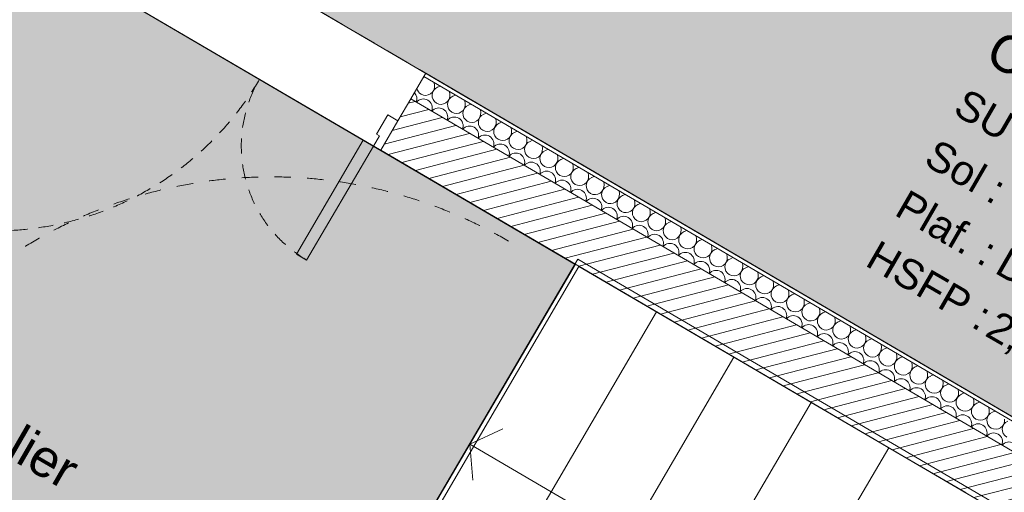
# Model space of a CAD drawing. Header units: millimetres. Extents: x -95266 to 45774, y -33242 to 22435.
# Tile 37 of 88: x -75864 to -72556, y 10349 to 11937. Entities that reach past the tile are written whole.
import ezdxf
from ezdxf.enums import TextEntityAlignment as Align

# ---------------------------------------------------------------- set-up
doc = ezdxf.new("R2010")
doc.units = ezdxf.units.MM
doc.header["$MEASUREMENT"] = 0
for name, pattern in [('! FIN Pointille', [87.5, 50, -37.5]), ('Dotted', [6350, 0, -6350]), ('Tirets moyens', [110, 55, -55]), ('Tirets petits', [125, 75, -50])]:
    doc.linetypes.add(name, pattern=pattern)
for name, color, linetype in [('01-STR_Dalles.ARCHI', 7, 'Continuous'), ('01-STR_Escaliers et ascenseurs.ARCHI', 7, 'Continuous'), ('01-STR_Murs.ARCHI', 7, 'Continuous'), ('03-SURFACE _ Utile.ARCHI', 7, 'Continuous'), ('04-SOE_Cloisons .ARCHI', 7, 'Continuous'), ('04-SOE_Faux Plafond.ARCHI', 7, 'Continuous'), ('04-SOE_Revetement de sol.ARCHI', 7, 'Continuous'), ('05-INF _ DESSIN PMR', 7, 'Continuous'), ('06-REP _ DESSIN.ARCHI', 7, 'Continuous'), ('Marques de Zone Archicad', 7, 'Continuous'), ('Portes Archicad', 7, 'Continuous')]:
    doc.layers.add(name, color=color, linetype=linetype)
doc.styles.add('STYLE_GENERE_1', font='arial.ttf')
doc.styles.add('STYLE_GENERE_2', font='arial.ttf')

# ---------------------------------------------------------------- blocks, each defined once
blk = doc.blocks.new('Dalle_1_2', base_point=(-76490.4, 21808.4))
at = {"layer": '01-STR_Dalles.ARCHI', "color": 7, "linetype": 'Continuous', "lineweight": 5, "flags": 128}
blk.add_lwpolyline([(-72712.9, 6653.1), (-75814.8, 8472.9), (-74905.9, 10024), (-74706.1, 9906.9), (-73988.4, 11131.8), (-71085.4, 9430.8)], close=True, dxfattribs=at)
blk = doc.blocks.new('Circulation__11_2', base_point=(-72378, 11261.3))
at = {"layer": '03-SURFACE _ Utile.ARCHI', "linetype": 'Continuous', "lineweight": 0, "true_color": 0xe4e4e4}
blk.add_hatch(color=254, dxfattribs=at).paths.add_polyline_path([(-78078.4, 12133.6), (-81152.2, 6887.8), (-79930.6, 6181.3), (-76120.1, 12706.6), (-67239.9, 7503.2), (-65726, 10087.1), (-67390.3, 11047.9), (-68028.3, 9958.7), (-70933.1, 11661), (-70995.5, 11554.5), (-73491.7, 13020.4), (-73544.8, 12929.9), (-73717.3, 13031), (-73616.2, 13203.5), (-74918.5, 13966.6), (-75039.2, 14037.4), (-74924.3, 14233.5), (-74924.9, 14233.8), (-75140.9, 13865.1), (-75399.8, 14016.8), (-76572.4, 14703.9)])
at = {"layer": 'Marques de Zone Archicad', "color": 7, "lineweight": 5, "char_height": 100, "attachment_point": 1, "rotation": 329.9997, "style": 'STYLE_GENERE_1'}
for s, insert in [('\\A1;{\\pql;\\pt0,3300;\\fArial|b0|i0|c0|p0;\\W1.000000;32,36\\fArial|b0|i0|c0|p0;\\W1.000000;\\A1{\\H.66x;\\S^  ;}\\fArial|b0|i0|c0|p0;\\W1.000000; m\\fArial|b0|i0|c0|p0;\\W1.000000;\\A1{\\H.66x;\\S2^  ;}}', (-72431.5, 11559.1)), ('\\A1;{\\pql;\\pt0,3300;\\fArial|b0|i0|c0|p0;\\W1.000000;2,45\\fArial|b0|i0|c0|p0;\\W1.000000;\\A1{\\H.66x;\\S^  ;}\\fArial|b0|i0|c0|p0;\\W1.000000; m\\fArial|b0|i0|c0|p0;\\W1.000000;\\A1{\\H.66x;\\S^  ;}}', (-72575.8, 10963.6))]:
    blk.add_mtext(s, dxfattribs=dict(at, insert=insert))
at = {"layer": 'Marques de Zone Archicad', "color": 7, "lineweight": 5}
for tag, height, style, p in [('ROOM_NAME', 125, 'STYLE_GENERE_2', (-72565.4, 11908.1)), ('measuredAreaCode', 100, 'STYLE_GENERE_1', (-72683.3, 11709.6)), ('DUMMY_862', 100, 'STYLE_GENERE_1', (-72781.5, 11539.5)), ('DUMMY_861', 125, 'STYLE_GENERE_2', (-71790.1, 11489)), ('DUMMY_864', 100, 'STYLE_GENERE_1', (-72879.7, 11369.4)), ('DUMMY_863', 100, 'STYLE_GENERE_1', (-72510.9, 11383.3)), ('titleZoneLevel', 100, 'STYLE_GENERE_1', (-72977.9, 11199.3)), ('DUMMY_865', 100, 'STYLE_GENERE_1', (-72543.1, 11175))]:
    blk.add_attdef(tag, text='', height=height, rotation=329.9997, dxfattribs=dict(at, style=style)).set_placement(p, align=Align.TOP_LEFT)
blk = doc.blocks.new('Palier_VEFA_13_2', base_point=(-75703.3, 10294.4))
at = {"layer": '03-SURFACE _ Utile.ARCHI', "linetype": 'Continuous', "lineweight": 0, "true_color": 0xe4e4e4}
blk.add_hatch(color=254, dxfattribs=at).paths.add_polyline_path([(-76013, 12296.1), (-77630.8, 9534.8), (-75815.8, 8471.2), (-74905.9, 10024), (-74705.3, 9906.4), (-73997.1, 11114.9)])
at = {"layer": 'Marques de Zone Archicad', "color": 7, "lineweight": 5}
for tag, height, style, p in [('ROOM_NAME', 125, 'STYLE_GENERE_2', (-76038.1, 10685.9)), ('measuredAreaCode', 100, 'STYLE_GENERE_1', (-76156, 10487.5)), ('DUMMY_861', 125, 'STYLE_GENERE_2', (-75633.7, 10481))]:
    blk.add_attdef(tag, text='', height=height, rotation=329.9997, dxfattribs=dict(at, style=style)).set_placement(p, align=Align.TOP_LEFT)
blk = doc.blocks.new('Dalle_9_2', base_point=(-80174.3, 8556.8))
at = {"layer": '04-SOE_Faux Plafond.ARCHI', "linetype": 'Continuous', "lineweight": 5, "true_color": 0xb3b3b3}
h = blk.add_hatch(dxfattribs=at)
h.set_pattern_fill('Tirets_0002', color=253, style=0, pattern_type=2)
h.set_pattern_definition([(20, (0, 0), (-102.606, 281.9078), [225, -75]), (20, (89.65, 192.26), (-102.606, 281.9078), [225, -75])])
h.paths.add_polyline_path([(-80174.3, 8556.8), (-78961.8, 7856.7), (-78041.3, 9427.6), (-76120.1, 12706.6), (-67148.3, 7449.6), (-54710.6, 161.8), (-54675.1, 222.4), (-54294.7, -0.4), (-56095.7, -3074), (-54919.3, -3763.4), (-51054.4, -6028), (-51058.3, -6034.7), (-49263.9, -7086.6), (-49263.8, -7086.5), (-49177.6, -7137.1), (-49177.6, -7137.2), (-47429.4, -8162), (-47429.1, -8161.6), (-47170.3, -8313.3), (-47170.6, -8313.7), (-44805.8, -9700), (-44323.5, -8877.2), (-41385.8, -10570.8), (-40607.3, -9262), (-41020.3, -9020.1), (-41192.9, -8919), (-41098.6, -8755.3), (-42520.7, -7921.3), (-42616.5, -8084.8), (-42789.1, -7983.7), (-42521.7, -7527.4), (-51468.9, -2284.8), (-53365.3, -1173.6), (-52257, 717.9), (-66285.8, 8937.8), (-66375, 8983.4), (-70933.1, 11661), (-70995.5, 11554.5), (-73491.7, 13020.4), (-73544.8, 12929.9), (-73717.3, 13031), (-73616.2, 13203.5), (-74918.5, 13966.6), (-75039.2, 14037.4), (-75140.9, 13865.1), (-75399.8, 14016.8), (-76572.4, 14703.9)])
at = {"layer": '04-SOE_Faux Plafond.ARCHI', "color": 252, "linetype": 'Tirets petits', "lineweight": 5, "flags": 128}
blk.add_lwpolyline([(-80174.3, 8556.8), (-78961.8, 7856.7), (-78041.3, 9427.6), (-76120.1, 12706.6), (-67148.3, 7449.6), (-54710.6, 161.8), (-54675.1, 222.4), (-54294.7, -0.4), (-56095.7, -3074), (-54919.3, -3763.4), (-51054.4, -6028), (-51058.3, -6034.7), (-49263.9, -7086.6), (-49263.8, -7086.5), (-49177.6, -7137.1), (-49177.6, -7137.2), (-47429.4, -8162), (-47429.1, -8161.6), (-47170.3, -8313.3), (-47170.6, -8313.7), (-44805.8, -9700), (-44323.5, -8877.2), (-41385.8, -10570.8), (-40607.3, -9262), (-41020.3, -9020.1), (-41192.9, -8919), (-41098.6, -8755.3), (-42520.7, -7921.3), (-42616.5, -8084.8), (-42789.1, -7983.7), (-42521.7, -7527.4), (-51468.9, -2284.8), (-53365.3, -1173.6), (-52257, 717.9), (-66285.8, 8937.8), (-66375, 8983.4), (-70933.1, 11661), (-70995.5, 11554.5), (-73491.7, 13020.4), (-73544.8, 12929.9), (-73717.3, 13031), (-73616.2, 13203.5), (-74918.5, 13966.6), (-75039.2, 14037.4), (-75140.9, 13865.1), (-75399.8, 14016.8), (-76572.4, 14703.9)], close=True, dxfattribs=at)
blk = doc.blocks.new('Dalle_14_2', base_point=(-76013, 12296.1))
at = {"layer": '04-SOE_Revetement de sol.ARCHI', "color": 7, "linetype": 'Continuous', "lineweight": 5, "flags": 128}
blk.add_lwpolyline([(-76013, 12296.1), (-77630.8, 9534.8), (-75815.8, 8471.2), (-74905.9, 10024), (-74705.3, 9906.4), (-73998.4, 11114.8)], close=True, dxfattribs=at)
blk = doc.blocks.new('Dalle_18_2', base_point=(-76572.4, 14703.9))
at = {"layer": '04-SOE_Revetement de sol.ARCHI', "color": 7, "linetype": 'Continuous', "lineweight": 5, "flags": 128}
blk.add_lwpolyline([(-58015.2, 4179.4), (-62969.6, 7081.5), (-62958, 7101.4), (-66320.8, 9071.9), (-65726, 10087.1), (-67390.2, 11047.9), (-68028.2, 9958.9), (-70933.1, 11661), (-70995.5, 11554.5), (-73491.8, 13020.3), (-73544.8, 12929.9), (-73717.3, 13031), (-73616.5, 13203), (-75040.7, 14038.2), (-75140.9, 13865.1), (-75382.5, 14006.7), (-76572.4, 14703.9), (-81152.7, 6886.9), (-74463.5, 3024.9), (-73493.5, 4680.4), (-78961.8, 7856.7), (-76120.1, 12706.6), (-67148.3, 7449.6), (-54330.3, -61.1)], dxfattribs=at)
blk = doc.blocks.new('Escalier_1_2')
at = {"layer": '01-STR_Escaliers et ascenseurs.ARCHI', "color": 7, "linetype": 'Continuous', "lineweight": 5}
for p, q in [((-73985.1, 11107.1), (-74692, 9898.6)), ((-71273.4, 9520.9), (-73985.1, 11107.1)), ((-73725, 10954.9), (-73985.1, 11107.1)), ((-74431.9, 9746.5), (-73725, 10954.9)), ((-74431.9, 9746.5), (-73725, 10954.9)), ((-73464.9, 10802.8), (-73725, 10954.9)), ((-74171.8, 9594.4), (-73464.9, 10802.8)), ((-74171.8, 9594.4), (-73464.9, 10802.8)), ((-73204.8, 10650.7), (-73464.9, 10802.8)), ((-73911.7, 9442.2), (-73204.8, 10650.7)), ((-73911.7, 9442.2), (-73204.8, 10650.7)), ((-72944.7, 10498.5), (-73204.8, 10650.7)), ((-74240.9, 10561.6), (-74351.8, 10510.6)), ((-74078.4, 10350.7), (-74351.8, 10510.6)), ((-74351.8, 10510.6), (-74341.9, 10389)), ((-73651.6, 9290.1), (-72944.7, 10498.5)), ((-73651.6, 9290.1), (-72944.7, 10498.5)), ((-72684.7, 10346.4), (-72944.7, 10498.5)), ((-72828.5, 9619.5), (-74078.4, 10350.7))]:
    blk.add_line(p, q, dxfattribs=at)
blk = doc.blocks.new('*X206')
at = {"layer": '01-STR_Murs.ARCHI', "color": 7, "linetype": 'Continuous', "lineweight": 5}
for p, q in [((-74503.2, 11744.1), (-74508.4, 11741.9)), ((-74471.6, 11725.6), (-74470.5, 11716.2)), ((-74451.4, 11713.8), (-74460.1, 11710.1)), ((-74419.8, 11695.2), (-74418.7, 11685.8)), ((-74399.7, 11683.4), (-74408.4, 11679.8)), ((-74368, 11664.9), (-74367, 11655.5)), ((-74347.9, 11653.1), (-74356.6, 11649.4)), ((-74316.3, 11634.6), (-74315.2, 11625.2)), ((-74296.1, 11622.8), (-74304.8, 11619.1)), ((-74264.5, 11604.2), (-74263.4, 11594.8)), ((-74244.4, 11592.4), (-74253.1, 11588.8)), ((-74212.7, 11573.9), (-74211.6, 11564.5)), ((-74192.6, 11562.1), (-74201.3, 11558.4)), ((-74161, 11543.6), (-74159.9, 11534.2)), ((-74140.8, 11531.8), (-74149.5, 11528.1)), ((-74109.2, 11513.2), (-74108.1, 11503.9)), ((-74089.1, 11501.4), (-74097.8, 11497.8)), ((-74057.4, 11482.9), (-74056.3, 11473.5)), ((-74037.3, 11471.1), (-74046, 11467.5)), ((-74005.6, 11452.6), (-74004.6, 11443.2)), ((-73985.5, 11440.8), (-73994.2, 11437.1)), ((-73953.9, 11422.2), (-73952.8, 11412.9)), ((-73933.8, 11410.4), (-73942.5, 11406.8)), ((-73902.1, 11391.9), (-73901, 11382.5)), ((-73882, 11380.1), (-73890.7, 11376.5)), ((-73850.3, 11361.6), (-73849.3, 11352.2)), ((-73830.2, 11349.8), (-73838.9, 11346.1)), ((-73798.6, 11331.2), (-73797.5, 11321.9)), ((-73778.5, 11319.4), (-73787.2, 11315.8)), ((-73746.8, 11300.9), (-73745.7, 11291.5)), ((-73726.7, 11289.1), (-73735.4, 11285.5)), ((-73695, 11270.6), (-73694, 11261.2)), ((-73674.9, 11258.8), (-73683.6, 11255.1)), ((-73643.3, 11240.2), (-73642.2, 11230.9)), ((-73623.1, 11228.4), (-73631.9, 11224.8)), ((-73591.5, 11209.9), (-73590.4, 11200.5)), ((-73571.4, 11198.1), (-73580.1, 11194.5)), ((-73539.7, 11179.6), (-73538.7, 11170.2)), ((-73519.6, 11167.8), (-73528.3, 11164.1)), ((-73488, 11149.2), (-73486.9, 11139.9)), ((-73467.8, 11137.4), (-73476.5, 11133.8)), ((-73436.2, 11118.9), (-73435.1, 11109.5)), ((-73416.1, 11107.1), (-73424.8, 11103.5)), ((-73384.4, 11088.6), (-73383.4, 11079.2)), ((-73364.3, 11076.8), (-73373, 11073.1)), ((-73332.7, 11058.2), (-73331.6, 11048.9)), ((-73312.5, 11046.4), (-73321.2, 11042.8)), ((-73280.9, 11027.9), (-73279.8, 11018.5)), ((-73260.8, 11016.1), (-73269.5, 11012.5)), ((-73229.1, 10997.6), (-73228.1, 10988.2)), ((-73209, 10985.8), (-73217.7, 10982.1)), ((-73177.4, 10967.2), (-73176.3, 10957.9)), ((-73157.2, 10955.4), (-73165.9, 10951.8)), ((-73125.6, 10936.9), (-73124.5, 10927.5)), ((-73105.5, 10925.1), (-73114.2, 10921.5)), ((-73073.8, 10906.6), (-73072.8, 10897.2)), ((-73053.7, 10894.8), (-73062.4, 10891.1)), ((-73022.1, 10876.2), (-73021, 10866.9)), ((-73001.9, 10864.4), (-73010.6, 10860.8)), ((-72970.3, 10845.9), (-72969.2, 10836.5)), ((-72950.2, 10834.1), (-72958.9, 10830.5)), ((-72918.5, 10815.6), (-72917.5, 10806.2)), ((-72898.4, 10803.8), (-72907.1, 10800.1)), ((-72866.8, 10785.2), (-72865.7, 10775.9)), ((-72846.6, 10773.4), (-72855.3, 10769.8)), ((-72815, 10754.9), (-72813.9, 10745.5)), ((-72794.9, 10743.1), (-72803.6, 10739.5)), ((-72763.2, 10724.6), (-72762.2, 10715.2)), ((-72743.1, 10712.8), (-72751.8, 10709.1)), ((-72711.5, 10694.2), (-72710.4, 10684.9)), ((-72691.3, 10682.4), (-72700, 10678.8)), ((-72659.7, 10663.9), (-72658.6, 10654.5)), ((-72639.6, 10652.1), (-72648.3, 10648.5)), ((-72607.9, 10633.6), (-72606.8, 10624.2)), ((-72587.8, 10621.8), (-72596.5, 10618.1))]:
    blk.add_line(p, q, dxfattribs=at)
for centre, start, end in [((-74500.3, 11712.8), 239.632, 6.5019), ((-74448.5, 11682.5), 112.7621, 239.632), ((-74559.5, 11671), 338.3526, 43.5901), ((-74500.3, 11712.8), 193.2746, 239.632), ((-74448.5, 11682.5), 239.632, 6.5019), ((-74396.8, 11652.1), 112.7621, 239.632), ((-74507.8, 11640.7), 338.3526, 140.9114), ((-74396.8, 11652.1), 239.632, 6.5019), ((-74345, 11621.8), 112.7621, 239.632), ((-74456, 11610.3), 338.3526, 140.9114), ((-74404.2, 11580), 338.3527, 140.9114), ((-74345, 11621.8), 239.632, 6.5019), ((-74293.2, 11591.5), 112.7621, 239.632), ((-74352.5, 11549.7), 338.3527, 140.9114), ((-74293.2, 11591.5), 239.632, 6.5019), ((-74241.5, 11561.1), 112.7621, 239.632), ((-74300.7, 11519.3), 338.3527, 140.9114), ((-74241.5, 11561.1), 239.632, 6.5019), ((-74189.7, 11530.8), 112.7621, 239.632), ((-74248.9, 11489), 338.3527, 140.9114), ((-74189.7, 11530.8), 239.632, 6.5019), ((-74137.9, 11500.5), 112.7621, 239.632), ((-74197.2, 11458.7), 338.3527, 140.9114), ((-74137.9, 11500.5), 239.632, 6.5019), ((-74086.2, 11470.1), 112.7621, 239.632), ((-74145.4, 11428.3), 338.3527, 140.9114), ((-74086.2, 11470.1), 239.632, 6.5019), ((-74034.4, 11439.8), 112.7621, 239.632), ((-74093.6, 11398), 338.3527, 140.9114), ((-74034.4, 11439.8), 239.632, 6.5019), ((-73982.6, 11409.5), 112.7621, 239.632), ((-73982.6, 11409.5), 239.632, 6.5019), ((-74041.9, 11367.7), 338.3527, 140.9114), ((-73930.8, 11379.1), 112.7621, 239.632), ((-73930.8, 11379.1), 239.632, 6.5019), ((-73990.1, 11337.3), 338.3527, 140.9114), ((-73879.1, 11348.8), 112.7621, 239.632), ((-73879.1, 11348.8), 239.632, 6.5019), ((-73827.3, 11318.5), 112.7621, 239.632), ((-73938.3, 11307), 338.3527, 140.9114), ((-73827.3, 11318.5), 239.632, 6.5019), ((-73775.5, 11288.1), 112.7621, 239.632), ((-73886.6, 11276.7), 338.3527, 140.9114), ((-73775.5, 11288.1), 239.632, 6.5019), ((-73723.8, 11257.8), 112.7621, 239.632), ((-73834.8, 11246.3), 338.3527, 140.9114), ((-73783, 11216), 338.3527, 140.9114), ((-73723.8, 11257.8), 239.632, 6.5019), ((-73672, 11227.5), 112.7621, 239.632), ((-73731.3, 11185.7), 338.3527, 140.9114), ((-73672, 11227.5), 239.632, 6.5019), ((-73620.2, 11197.1), 112.7621, 239.632), ((-73679.5, 11155.3), 338.3527, 140.9114), ((-73620.2, 11197.1), 239.632, 6.5019), ((-73568.5, 11166.8), 112.7621, 239.632), ((-73627.7, 11125), 338.3527, 140.9114), ((-73568.5, 11166.8), 239.632, 6.5019), ((-73516.7, 11136.5), 112.7621, 239.632), ((-73576, 11094.7), 338.3527, 140.9114), ((-73516.7, 11136.5), 239.632, 6.5019), ((-73464.9, 11106.1), 112.7621, 239.632), ((-73524.2, 11064.3), 338.3527, 140.9114), ((-73464.9, 11106.1), 239.632, 6.5019), ((-73413.2, 11075.8), 112.7621, 239.632), ((-73472.4, 11034), 338.3527, 140.9114), ((-73413.2, 11075.8), 239.632, 6.5019), ((-73361.4, 11045.5), 112.7621, 239.632), ((-73361.4, 11045.5), 239.632, 6.5019), ((-73420.7, 11003.7), 338.3527, 140.9114), ((-73309.6, 11015.1), 112.7621, 239.632), ((-73309.6, 11015.1), 239.632, 6.5019), ((-73368.9, 10973.3), 338.3527, 140.9114), ((-73257.9, 10984.8), 112.7621, 239.632), ((-73257.9, 10984.8), 239.632, 6.5019), ((-73206.1, 10954.5), 112.7621, 239.632), ((-73317.1, 10943), 338.3527, 140.9114), ((-73206.1, 10954.5), 239.632, 6.5019), ((-73154.3, 10924.1), 112.7621, 239.632), ((-73265.4, 10912.7), 338.3527, 140.9114), ((-73154.3, 10924.1), 239.632, 6.5019), ((-73102.6, 10893.8), 112.7621, 239.632), ((-73213.6, 10882.3), 338.3527, 140.9114), ((-73161.8, 10852), 338.3527, 140.9114), ((-73102.6, 10893.8), 239.632, 6.5019), ((-73050.8, 10863.5), 112.7621, 239.632), ((-73110, 10821.7), 338.3527, 140.9114), ((-73050.8, 10863.5), 239.632, 6.5019), ((-72999, 10833.1), 112.7621, 239.632), ((-73058.3, 10791.3), 338.3527, 140.9114), ((-72999, 10833.1), 239.632, 6.5019), ((-72947.3, 10802.8), 112.7621, 239.632), ((-73006.5, 10761), 338.3527, 140.9114), ((-72947.3, 10802.8), 239.632, 6.5019), ((-72895.5, 10772.5), 112.7621, 239.632), ((-72954.7, 10730.7), 338.3527, 140.9114), ((-72895.5, 10772.5), 239.632, 6.5019), ((-72843.7, 10742.1), 112.7621, 239.632), ((-72903, 10700.3), 338.3527, 140.9114), ((-72843.7, 10742.1), 239.632, 6.5019), ((-72792, 10711.8), 112.7621, 239.632), ((-72851.2, 10670), 338.3527, 140.9114), ((-72792, 10711.8), 239.632, 6.5019), ((-72740.2, 10681.5), 112.7621, 239.632), ((-72740.2, 10681.5), 239.632, 6.5019), ((-72799.4, 10639.7), 338.3527, 140.9114), ((-72688.4, 10651.1), 112.7621, 239.632), ((-72688.4, 10651.1), 239.632, 6.5019), ((-72747.7, 10609.3), 338.3527, 140.9114), ((-72636.7, 10620.8), 112.7621, 239.632), ((-72636.7, 10620.8), 239.632, 6.5019), ((-72584.9, 10590.5), 112.7621, 239.632), ((-72695.9, 10579), 338.3527, 140.9114), ((-72584.9, 10590.5), 239.632, 6.5019), ((-72533.1, 10560.1), 112.7621, 239.632), ((-72644.1, 10548.7), 338.3527, 140.9114), ((-72592.4, 10518.3), 338.3527, 140.9114), ((-72540.6, 10488), 338.3527, 140.9114)]:
    blk.add_arc(centre, 30, start, end, dxfattribs=at)
blk = doc.blocks.new('Porte double asymétrique 27_3')
at = {"layer": 'Portes Archicad', "color": 7, "linetype": 'Continuous', "lineweight": 5}
for p, q in [((-737.2, 1030.4), (-737.2, 0)), ((-697.2, 1030.4), (-737.2, 1030.4)), ((-697.2, 0), (-697.2, 1030.4)), ((697.2, 0), (697.2, 444)), ((697.2, 444), (737.2, 444)), ((737.2, 444), (737.2, 0)), ((-737.2, 0), (-765.2, 0)), ((-765.2, 0), (-765.2, -115)), ((-765.2, -115), (-765.2, 0)), ((-765.2, -115), (-765.2, 0)), ((-737.2, -40), (-737.2, 0)), ((-737.2, 0), (-697.2, 0)), ((737.2, 0), (697.2, 0)), ((765.2, 0), (737.2, 0)), ((737.2, 0), (737.2, -40)), ((765.2, -115), (765.2, 0)), ((765.2, -115), (765.2, 0)), ((765.2, -115), (765.2, 0)), ((-725.2, -40), (-737.2, -40)), ((-725.2, -115), (-725.2, -40)), ((737.2, -40), (725.2, -40)), ((725.2, -40), (725.2, -115)), ((-765.2, -115), (-725.2, -115)), ((-765.2, -200), (-765.2, -115)), ((725.2, -115), (765.2, -115)), ((765.2, -200), (765.2, -115)), ((-765.2, -287), (-765.2, -200)), ((765.2, -287), (765.2, -200)), ((-765.2, -300), (-765.2, -287)), ((765.2, -300), (765.2, -287))]:
    blk.add_line(p, q, dxfattribs=at)
at = {"layer": 'Portes Archicad', "color": 8, "linetype": '! FIN Pointille', "lineweight": 5}
for centre, radius, start, end in [((-737.2, 0), 1030.4, 0, 90), ((737.2, 0), 444, 90, 180)]:
    blk.add_arc(centre, radius, start, end, dxfattribs=at)
blk = doc.blocks.new('Mur_42_2', base_point=(-67558.8, 7342.4))
at = {"layer": '01-STR_Murs.ARCHI', "linetype": 'Continuous', "lineweight": 0, "true_color": 0x000000}
h = blk.add_hatch(dxfattribs=at)
h.set_pattern_fill('Hachure_simple_0002', color=18, style=0, pattern_type=2)
h.set_pattern_definition([(194.63202, (0, 0), (-9.47288, 36.283806), [])])
h.paths.add_polyline_path([(-74651.2, 11498.2), (-70273.1, 8932.9), (-70172, 9105.4), (-74550.1, 11670.7)])
at = {"layer": '01-STR_Murs.ARCHI', "color": 7, "linetype": 'Continuous', "lineweight": 5}
for p, q in [((-74506.1, 11745.8), (-74550.1, 11670.7)), ((-74499.5, 11757), (-74506.1, 11745.8)), ((-70128, 9180.5), (-74506.1, 11745.8)), ((-74550.1, 11670.7), (-74593.1, 11597.4)), ((-70172, 9105.4), (-74550.1, 11670.7)), ((-74593.1, 11597.4), (-74651.2, 11498.2))]:
    blk.add_line(p, q, dxfattribs=at)
at = {"layer": '01-STR_Murs.ARCHI', "color": 7, "linetype": 'Continuous', "lineweight": 5, "flags": 128}
for points in [[(-70121.4, 9191.7), (-74499.5, 11757)], [(-74651.2, 11498.2), (-70273.1, 8932.9)]]:
    blk.add_lwpolyline(points, dxfattribs=at)
at = {"layer": '01-STR_Murs.ARCHI', "color": 7, "lineweight": 5}
blk.add_blockref('*X206', (0, 0), dxfattribs=at)
at = {"layer": 'Portes Archicad', "color": 7, "linetype": 'Continuous', "lineweight": 5, "xscale": -0.9999999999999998, "zscale": 1000, "rotation": 149.6320204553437}
blk.add_blockref('Porte double asymétrique 27_3', (-75311.4, 11885), dxfattribs=at)
blk = doc.blocks.new('Porte 27_7')
at = {"layer": 'Portes Archicad', "color": 7, "linetype": 'Continuous', "lineweight": 5}
for p, q in [((-89.2, 179.6), (-60.9, 207.9)), ((-60.9, 207.9), (147, 0)), ((118.7, -28.3), (-89.2, 179.6)), ((-147, 0), (-175, 0)), ((-175, 0), (-175, -50)), ((-175, 0), (-175, -10)), ((-175, 0), (-175, -10)), ((-147, -40), (-147, 0)), ((147, 0), (118.7, -28.3)), ((175, 0), (147, 0)), ((147, 0), (147, -40)), ((175, -50), (175, 0)), ((175, 0), (175, -10)), ((175, 0), (175, -10)), ((-175, -10), (-175, -40)), ((-175, -10), (-175, -40)), ((175, -10), (175, -40)), ((175, -10), (175, -40)), ((-175, -40), (-175, -50)), ((-175, -40), (-175, -50)), ((-175, -50), (-135, -50)), ((-135, -40), (-147, -40)), ((-135, -50), (-135, -40)), ((147, -40), (135, -40)), ((135, -40), (135, -50)), ((135, -50), (175, -50)), ((175, -40), (175, -50)), ((175, -40), (175, -50))]:
    blk.add_line(p, q, dxfattribs=at)
at = {"layer": 'Portes Archicad', "color": 8, "linetype": '! FIN Pointille', "lineweight": 5}
blk.add_arc((147, 0), 294, 135, 180, dxfattribs=at)
blk = doc.blocks.new('Porte 27_8')
at = {"layer": 'Portes Archicad', "color": 7, "linetype": 'Continuous', "lineweight": 5}
for p, q in [((-151.3, 391.7), (-123, 420)), ((-123, 420), (297, 0)), ((268.7, -28.3), (-151.3, 391.7)), ((-297, 0), (-325, 0)), ((-325, 0), (-325, -50)), ((-325, 0), (-325, -10)), ((-325, 0), (-325, -10)), ((-297, -40), (-297, 0)), ((297, 0), (268.7, -28.3)), ((325, 0), (297, 0)), ((297, 0), (297, -40)), ((325, -50), (325, 0)), ((325, 0), (325, -10)), ((325, 0), (325, -10)), ((-325, -10), (-325, -40)), ((-325, -10), (-325, -40)), ((325, -10), (325, -40)), ((325, -10), (325, -40)), ((-325, -40), (-325, -50)), ((-325, -40), (-325, -50)), ((-325, -50), (-285, -50)), ((-285, -40), (-297, -40)), ((-285, -50), (-285, -40)), ((297, -40), (285, -40)), ((285, -40), (285, -50)), ((285, -50), (325, -50)), ((325, -40), (325, -50)), ((325, -40), (325, -50))]:
    blk.add_line(p, q, dxfattribs=at)
at = {"layer": 'Portes Archicad', "color": 8, "linetype": '! FIN Pointille', "lineweight": 5}
blk.add_arc((297, 0), 594, 135, 180, dxfattribs=at)
blk = doc.blocks.new('Mur_74_2', base_point=(-73491.7, 13020.4))
at = {"layer": '04-SOE_Cloisons .ARCHI', "linetype": 'Continuous', "lineweight": 0, "true_color": 0xffffff}
for points in [[(-73486.6, 13029.1), (-73466.1, 13017), (-73450.9, 13042.9), (-73471.4, 13055)], [(-73149.1, 12865.7), (-73164.3, 12839.8), (-73073.9, 12786.7), (-73058.7, 12812.6)], [(-72772.1, 12609.4), (-72670.7, 12549.9), (-72655.5, 12575.8), (-72756.9, 12635.3)], [(-72110.2, 12220.7), (-72016.1, 12165.4), (-72000.9, 12191.3), (-72095, 12246.6)], [(-71699.1, 12014.1), (-71714.3, 11988.2), (-71619.7, 11932.7), (-71604.6, 11958.6)], [(-71059.3, 11603.5), (-71024.9, 11583.4), (-71009.8, 11609.2), (-71009.8, 11609.3), (-71044.1, 11629.4)], [(-71024.9, 11583.4), (-70999.1, 11568.2), (-71009.8, 11609.2)], [(-71009.8, 11609.3), (-70999.1, 11568.2), (-70983.9, 11594.1)]]:
    blk.add_hatch(color=7, dxfattribs=at).paths.add_polyline_path(points)
at = {"layer": '04-SOE_Cloisons .ARCHI', "color": 7, "linetype": 'Continuous', "lineweight": 5}
for p, q in [((-73471.4, 13055), (-73450.9, 13042.9)), ((-73466.1, 13017), (-73450.9, 13042.9)), ((-73450.9, 13042.9), (-73445.9, 13051.5)), ((-73486.6, 13029.1), (-73466.1, 13017)), ((-73471.2, 13008.4), (-73466.1, 13017)), ((-73149.1, 12865.7), (-73144.1, 12874.3)), ((-73169.4, 12831.2), (-73164.3, 12839.8)), ((-73164.3, 12839.8), (-73149.1, 12865.7)), ((-73164.3, 12839.8), (-73073.9, 12786.7)), ((-73149.1, 12865.7), (-73058.7, 12812.6)), ((-73073.9, 12786.7), (-73058.7, 12812.6)), ((-73058.7, 12812.6), (-73053.6, 12821.2)), ((-73079, 12778.1), (-73073.9, 12786.7)), ((-72772.1, 12609.4), (-72756.9, 12635.3)), ((-72756.9, 12635.3), (-72751.8, 12643.9)), ((-72756.9, 12635.3), (-72655.5, 12575.8)), ((-72777.2, 12600.8), (-72772.1, 12609.4)), ((-72772.1, 12609.4), (-72670.7, 12549.9)), ((-72670.7, 12549.9), (-72655.5, 12575.8)), ((-72655.5, 12575.8), (-72650.4, 12584.4)), ((-72675.7, 12541.3), (-72670.7, 12549.9)), ((-72110.2, 12220.7), (-72095, 12246.6)), ((-72095, 12246.6), (-72089.9, 12255.2)), ((-72095, 12246.6), (-72000.9, 12191.3)), ((-72115.2, 12212.1), (-72110.2, 12220.7)), ((-72110.2, 12220.7), (-72016.1, 12165.4)), ((-72016.1, 12165.4), (-72000.9, 12191.3)), ((-72000.9, 12191.3), (-71995.8, 12199.9)), ((-72021.1, 12156.8), (-72016.1, 12165.4)), ((-71714.3, 11988.2), (-71699.1, 12014.1)), ((-71699.1, 12014.1), (-71694, 12022.7)), ((-71699.1, 12014.1), (-71604.6, 11958.6)), ((-71719.3, 11979.6), (-71714.3, 11988.2)), ((-71714.3, 11988.2), (-71619.7, 11932.7)), ((-71619.7, 11932.7), (-71604.6, 11958.6)), ((-71604.6, 11958.6), (-71599.5, 11967.2)), ((-71624.8, 11924.1), (-71619.7, 11932.7)), ((-71059.3, 11603.5), (-71044.1, 11629.4)), ((-71044.1, 11629.4), (-71039, 11638)), ((-71044.1, 11629.4), (-71018.4, 11614.3)), ((-71018.4, 11614.3), (-71009.8, 11609.3)), ((-71009.8, 11609.3), (-71004.7, 11617.9)), ((-71064.3, 11594.9), (-71059.3, 11603.5)), ((-71059.3, 11603.5), (-71024.9, 11583.4)), ((-71024.9, 11583.4), (-70999.1, 11568.2)), ((-70999.1, 11568.2), (-70983.9, 11594.1))]:
    blk.add_line(p, q, dxfattribs=at)
at = {"layer": '04-SOE_Cloisons .ARCHI', "color": 7, "linetype": 'Continuous', "lineweight": 5, "flags": 128}
for points in [[(-73486.6, 13029.1), (-73471.4, 13055)], [(-73471.4, 13055), (-73466.4, 13063.6)], [(-73445.9, 13051.5), (-73466.4, 13063.6)], [(-73491.7, 13020.4), (-73486.6, 13029.1)], [(-73491.7, 13020.4), (-73471.2, 13008.4)], [(-73053.6, 12821.2), (-73144.1, 12874.3)], [(-73169.4, 12831.2), (-73079, 12778.1)], [(-72650.4, 12584.4), (-72751.8, 12643.9)], [(-72777.2, 12600.8), (-72675.7, 12541.3)], [(-71995.8, 12199.9), (-72089.9, 12255.2)], [(-72115.2, 12212.1), (-72021.1, 12156.8)], [(-71599.5, 11967.2), (-71694, 12022.7)], [(-71719.3, 11979.6), (-71624.8, 11924.1)], [(-71013.3, 11622.9), (-71039, 11638)], [(-71064.3, 11594.9), (-70995.5, 11554.5)], [(-70995.5, 11554.5), (-70990.4, 11563.1)]]:
    blk.add_lwpolyline(points, dxfattribs=at)
at = {"layer": 'Portes Archicad', "color": 7, "linetype": 'Continuous', "lineweight": 5, "zscale": 1000, "rotation": 149.5749200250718}
for name, p in [('Porte 27_7', (-73320.3, 12919.8)), ('Porte 27_7', (-72928.1, 12689.4)), ('Porte 27_8', (-72395.5, 12376.7)), ('Porte 27_7', (-71870.2, 12068.2)), ('Porte 27_8', (-71344.6, 11759.5))]:
    blk.add_blockref(name, p, dxfattribs=at)

msp = doc.modelspace()

# ---------------------------------------------------------------- linework, layer by layer
at = {"layer": '03-SURFACE _ Utile.ARCHI', "color": 254, "linetype": 'Continuous', "lineweight": 0, "true_color": 0xe4e4e4, "flags": 128}
for points in [[(-78078.407, 12133.625), (-81152.203, 6887.751), (-79930.607, 6181.342), (-76120.136, 12706.602), (-67239.852, 7503.23), (-65726.027, 10087.058), (-67390.277, 11047.925), (-68028.266, 9958.725), (-70933.088, 11661.008), (-70995.505, 11554.485), (-73491.671, 13020.447), (-73544.754, 12929.853), (-73717.313, 13030.963), (-73616.203, 13203.523), (-74918.457, 13966.572), (-75039.244, 14037.356), (-74924.307, 14233.489), (-74924.887, 14233.829), (-75140.926, 13865.125), (-75399.765, 14016.791), (-76572.379, 14703.876)], [(-76012.963, 12296.097), (-77630.849, 9534.769), (-75815.758, 8471.225), (-74905.924, 10023.987), (-74705.261, 9906.41), (-73997.134, 11114.931)]]:
    msp.add_lwpolyline(points, close=True, dxfattribs=at)
at = {"layer": '05-INF _ DESSIN PMR', "color": 7, "linetype": 'Tirets moyens', "lineweight": 5}
msp.add_arc((-75018.438, 9831.882), 1577.057, 59.642966, 239.642966, dxfattribs=at)
at = {"layer": '06-REP _ DESSIN.ARCHI', "color": 8, "linetype": 'Dotted', "lineweight": 5, "flags": 128}
msp.add_lwpolyline([(-75815.759, 8471.223), (-74905.924, 10023.987), (-74705.261, 9906.41), (-73987.544, 11131.297)], dxfattribs=at)

# ---------------------------------------------------------------- block references
at = {"layer": '01-STR_Dalles.ARCHI', "color": 7, "linetype": 'Continuous', "lineweight": 5}
msp.add_blockref('Dalle_1_2', (-76490.431, 21808.373), dxfattribs=at)
at = {"layer": '01-STR_Escaliers et ascenseurs.ARCHI', "color": 7, "linetype": 'Continuous', "lineweight": 5}
msp.add_blockref('Escalier_1_2', (0, 0), dxfattribs=at)
at = {"layer": '01-STR_Murs.ARCHI', "color": 7, "lineweight": 5}
msp.add_blockref('Mur_42_2', (-67558.803, 7342.42), dxfattribs=at)
at = {"layer": '03-SURFACE _ Utile.ARCHI', "color": 7, "linetype": 'Continuous', "lineweight": 5}
ref = msp.add_blockref('Circulation__11_2', (-72377.959, 11261.347), dxfattribs=at)
ref.add_attrib('ROOM_NAME', 'Circulation', dxfattribs={"layer": 'Marques de Zone Archicad', "color": 7, "lineweight": 5, "height": 125, "rotation": 329.999715, "style": 'STYLE_GENERE_2'}).set_placement((-72565.433, 11908.057), align=Align.TOP_LEFT)
ref.add_attrib('titleZoneLevel', 'HSFP : ', dxfattribs={"layer": 'Marques de Zone Archicad', "color": 7, "lineweight": 5, "height": 100, "rotation": 329.999715, "style": 'STYLE_GENERE_1'}).set_placement((-72977.937, 11199.302), align=Align.TOP_LEFT)
ref.add_attrib('measuredAreaCode', 'SU : ', dxfattribs={"layer": 'Marques de Zone Archicad', "color": 7, "lineweight": 5, "height": 100, "rotation": 329.999715, "style": 'STYLE_GENERE_1'}).set_placement((-72683.291, 11709.637), align=Align.TOP_LEFT)
ref.add_attrib('DUMMY_862', 'Sol : ', dxfattribs={"layer": 'Marques de Zone Archicad', "color": 7, "lineweight": 5, "height": 100, "rotation": 329.999715, "style": 'STYLE_GENERE_1'}).set_placement((-72781.506, 11539.525), align=Align.TOP_LEFT)
ref.add_attrib('DUMMY_864', 'Plaf. : ', dxfattribs={"layer": 'Marques de Zone Archicad', "color": 7, "lineweight": 5, "height": 100, "rotation": 329.999715, "style": 'STYLE_GENERE_1'}).set_placement((-72879.722, 11369.414), align=Align.TOP_LEFT)
ref.add_attrib('DUMMY_865', 'Dalles démontables', dxfattribs={"layer": 'Marques de Zone Archicad', "color": 7, "lineweight": 5, "height": 100, "rotation": 329.999715, "style": 'STYLE_GENERE_1'}).set_placement((-72543.074, 11175.048), align=Align.TOP_LEFT)
ref = msp.add_blockref('Palier_VEFA_13_2', (-75703.33, 10294.401), dxfattribs=at)
ref.add_attrib('ROOM_NAME', 'Palier', dxfattribs={"layer": 'Marques de Zone Archicad', "color": 7, "lineweight": 5, "height": 125, "rotation": 329.999715, "style": 'STYLE_GENERE_2'}).set_placement((-76038.126, 10685.944), align=Align.TOP_LEFT)
at = {"layer": '04-SOE_Cloisons .ARCHI', "color": 7, "lineweight": 5}
msp.add_blockref('Mur_74_2', (-73491.671, 13020.447), dxfattribs=at)
at = {"layer": '04-SOE_Faux Plafond.ARCHI', "color": 252, "linetype": 'Tirets petits', "lineweight": 5}
msp.add_blockref('Dalle_9_2', (-80174.256, 8556.758), dxfattribs=at)
at = {"layer": '04-SOE_Revetement de sol.ARCHI', "color": 7, "linetype": 'Continuous', "lineweight": 5}
for name, p in [('Dalle_18_2', (-76572.379, 14703.876)), ('Dalle_14_2', (-76012.963, 12296.097))]:
    msp.add_blockref(name, p, dxfattribs=at)

doc.saveas('drawing.dxf')
